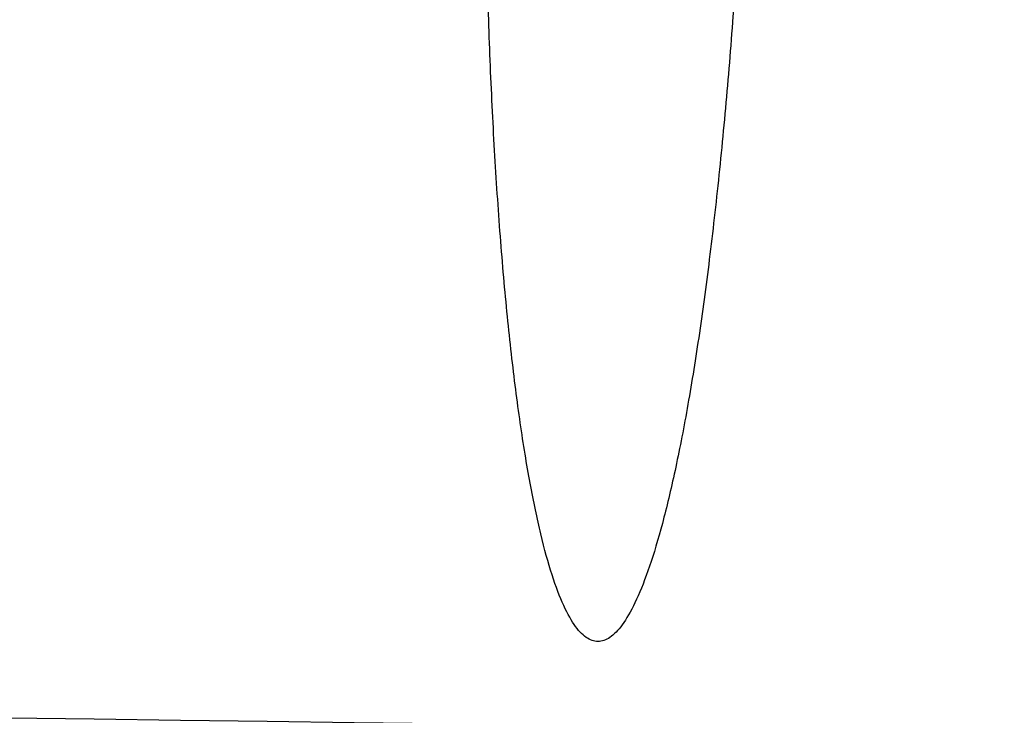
# Model space of a CAD drawing. Header units: millimetres. Extents: x -454 to 409, y -378 to 493.
# Tile 240 of 256: x -222 to -205, y -360 to -347. Entities that reach past the tile are written whole.
import ezdxf

# ---------------------------------------------------------------- set-up
doc = ezdxf.new("R2010")
doc.units = ezdxf.units.MM
doc.layers.add('Bordo', color=7, linetype='Continuous', true_color=0x00ffe9)
doc.layers.add('Corpo', color=7, linetype='Continuous', true_color=0x11ff00)

msp = doc.modelspace()

# ---------------------------------------------------------------- linework, layer by layer
at = {"layer": 'Bordo', "color": 7}
msp.add_rational_spline([(-209.0274434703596, -340.0117852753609, 403.748875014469), (-209.3702607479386, -358.0067807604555, 403.999102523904), (-211.7296427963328, -358.2099543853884, 386.1555592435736), (-214.0890248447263, -358.4131280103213, 368.312015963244), (-213.7462075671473, -340.4181325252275, 368.0617884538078)], [0.999999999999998, 0.7071067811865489, 1, 0.7071067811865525, 0.9999999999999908], degree=2, knots=[56.54866776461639, 56.54866776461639, 56.54866776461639, 84.8230016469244, 84.8230016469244, 113.0973355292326, 113.0973355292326, 113.0973355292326], dxfattribs=at)
at = {"layer": 'Corpo', "color": 7}
msp.add_open_spline([(-182.8752769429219, 465.9173647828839, 895.701691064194), (-183.6158640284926, 458.8747614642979, 795.9907317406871), (-185.0970381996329, 444.7895548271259, 596.5688130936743), (-191.3858273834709, 343.9874002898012, 289.0661583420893), (-200.5414575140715, 197.3842091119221, 65.44880588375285), (-200.8828847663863, 191.9060086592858, 57.09217750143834), (-202.2060597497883, 182.5882832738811, 53.99769240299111), (-212.0308464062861, 113.8228601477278, 29.85333864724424), (-217.0426861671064, 32.67563990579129, 12.8150891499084), (-224.917569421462, -74.7809453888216, 20.13239856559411), (-232.5081435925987, -224.8751713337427, 38.37657399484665), (-235.7683721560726, -314.5155349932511, 57.8628451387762), (-237.3984864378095, -359.3357168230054, 67.60598071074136)], degree=3, dxfattribs=at)
msp.add_open_spline([(-437.994489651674, -353.0794929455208, 104.1035298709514), (-426.755572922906, -353.4171336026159, 100.9790987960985), (-415.516656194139, -353.7547742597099, 97.8546677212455), (-384.086816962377, -354.9649487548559, 91.51653620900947), (-352.6569777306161, -356.1751232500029, 85.17840469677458), (-301.0362159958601, -358.2578315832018, 75.62657274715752), (-237.398486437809, -359.335716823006, 67.60598071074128), (-173.760756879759, -360.4136020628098, 59.58538867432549), (-98.10605949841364, -360.4866642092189, 53.09603655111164), (-22.45136211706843, -360.4866642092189, 53.09603655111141), (53.20333526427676, -360.4866642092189, 53.09603655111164), (128.858032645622, -360.4136020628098, 59.58538867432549), (192.495762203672, -359.335716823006, 67.6059807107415), (256.133491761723, -358.2578315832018, 75.62657274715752), (307.754253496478, -356.1751232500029, 85.17840469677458), (339.18409272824, -354.9649487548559, 91.51653620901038), (370.613931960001, -353.7547742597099, 97.8546677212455), (381.8528486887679, -353.4171336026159, 100.9790987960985), (393.091765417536, -353.0794929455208, 104.1035298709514)], degree=3, knots=[0, 0, 0, 0, 0.3959553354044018, 0.3959553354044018, 0.3959553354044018, 1.458786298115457, 1.458786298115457, 1.458786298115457, 3.000000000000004, 3.000000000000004, 3.000000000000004, 4.54121370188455, 4.54121370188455, 4.54121370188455, 5.604044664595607, 5.604044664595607, 5.604044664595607, 6, 6, 6, 6], dxfattribs=at)

doc.saveas('drawing.dxf')
